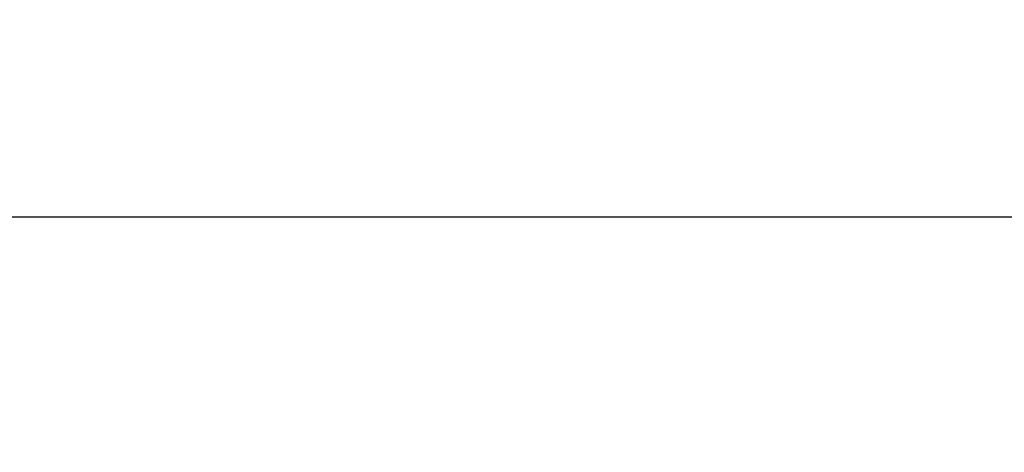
# Model space of a CAD drawing. Header units: millimetres. Extents: x 0 to 420, y 0 to 297.
# Tile 50 of 126: x 155 to 183, y 197 to 209. Entities that reach past the tile are written whole.
import ezdxf

# ---------------------------------------------------------------- set-up
doc = ezdxf.new("R2010")
doc.units = ezdxf.units.MM
doc.layers.add('标注层', color=150, linetype='Continuous')
doc.styles.add('SLDTEXTSTYLE2', font='TXT', dxfattribs={"width": 0.7})
doc.dimstyles.new('SLDDIMSTYLE0', dxfattribs={"dimtxt": 4.850694, "dimasz": 4, "dimexe": 0, "dimexo": 0.0625, "dimgap": 1.212674, "dimtad": 2, "dimlfac": 2, "dimrnd": 1e-09, "dimzin": 12, "dimdsep": 46, "dimtxsty": 'SLDTEXTSTYLE2', "dimsah": 1, "dimcen": 0.09, "dimadec": 0, "dimazin": 3, "dimtfac": 1, "dimtdec": 3, "dimtofl": 0, "dimtmove": 0, "dimatfit": 3, "dimfxl": 1, "dimfrac": 2, "dimtolj": 1, "dimtzin": 12, "dimarcsym": 0})

# ---------------------------------------------------------------- blocks, each defined once
blk = doc.blocks.new('_D_2')
at = {"layer": '标注层'}
for p, q in [((81.402, 187.782), (81.402, 205.782)), ((203.902, 187.782), (203.902, 205.782)), ((81.402, 203.782), (203.902, 203.782))]:
    blk.add_line(p, q, dxfattribs=at)
for points in [[(81.402, 203.782), (85.402, 203.282), (85.402, 204.282)], [(203.902, 203.782), (199.902, 204.282), (199.902, 203.282)]]:
    blk.add_solid(points, dxfattribs=at)
at = {"layer": '标注层', "insert": (138.419, 209.239), "char_height": 4.2333, "attachment_point": 1, "style": 'SLDTEXTSTYLE2'}
blk.add_mtext('245', dxfattribs=at)

msp = doc.modelspace()

# ---------------------------------------------------------------- dimensions: what is measured, and where the dimension line sits
at = {"layer": '标注层'}
dim = msp.add_linear_dim(base=(203.9019, 203.7818), p1=(81.4019, 187.7818), p2=(203.9019, 187.7818), angle=0, dimstyle='SLDDIMSTYLE0', dxfattribs=at)
dim.commit()
dim.dimension.update_dxf_attribs({"geometry": '_D_2', "text_midpoint": (142.6519, 203.7818), "dimtype": 160})

doc.saveas('drawing.dxf')
